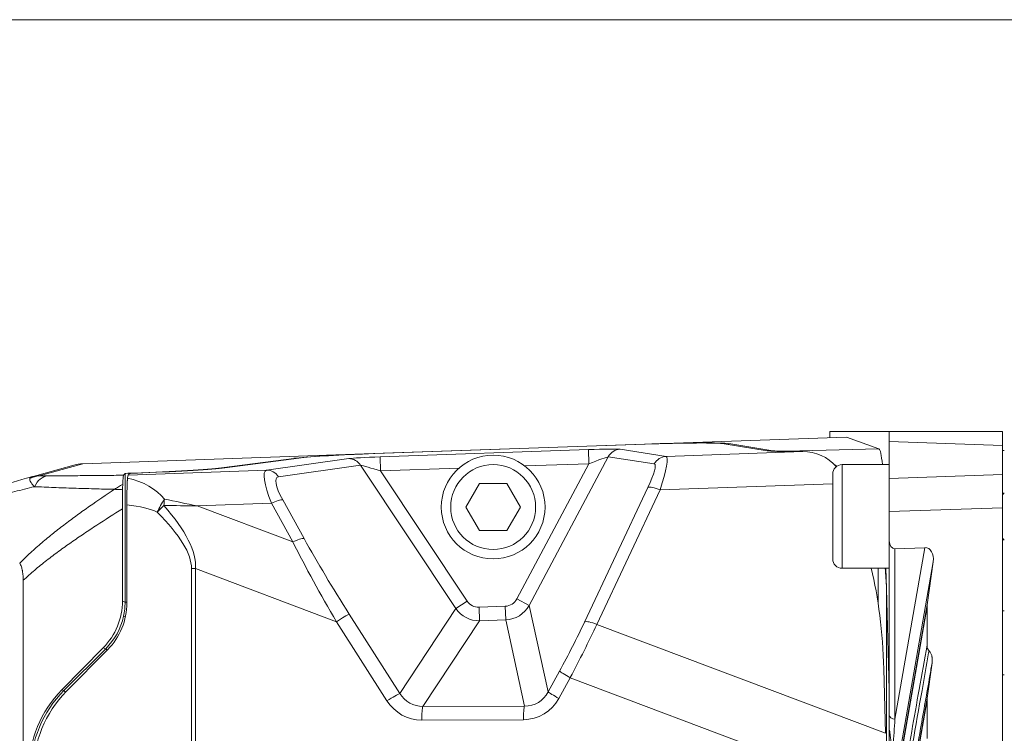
# Model space of a CAD drawing. Header units: millimetres. Extents: x 4 to 837, y 5 to 589.
# Tile 83 of 164: x 420 to 472, y 342 to 380. Entities that reach past the tile are written whole.
import ezdxf

# ---------------------------------------------------------------- set-up
doc = ezdxf.new("R2010")
doc.units = ezdxf.units.MM
doc.layers.add('1', color=7, linetype='Continuous', true_color=0xffffff)

msp = doc.modelspace()

# ---------------------------------------------------------------- linework, layer by layer
at = {"layer": '1', "color": 251, "linetype": 'Continuous', "lineweight": 18}
msp.add_line((506.845, 380.215), (359.947, 380.215), dxfattribs=at)
at = {"layer": '1', "color": 9, "linetype": 'Continuous', "lineweight": 18}
for p, q in [((465.795, 358.359), (462.645, 358.359)), ((462.645, 358.04), (462.645, 358.359)), ((465.795, 357.829), (465.795, 358.359)), ((465.795, 358.359), (471.795, 358.359)), ((471.795, 358.359), (471.795, 357.619)), ((438.453, 357.195), (452.851, 357.698)), ((438.525, 357.197), (452.816, 357.696)), ((463.52, 358.07), (452.851, 357.698)), ((457.05, 357.72), (459.324, 357.349)), ((457.283, 357.723), (459.521, 357.357)), ((465.248, 357.441), (463.52, 358.07)), ((465.795, 355.883), (465.795, 357.829)), ((471.795, 357.619), (471.795, 356.093)), ((438.453, 357.195), (423.037, 356.657)), ((460.768, 357.303), (461.206, 357.303)), ((420.28, 355.949), (422.567, 356.585)), ((423.032, 356.656), (423.037, 356.657)), ((434.224, 356.944), (430.384, 356.441)), ((430.572, 356.445), (434.485, 356.958)), ((425.198, 356.047), (425.278, 356.131)), ((425.497, 356.123), (425.435, 356.058)), ((471.795, 356.093), (471.795, 354.326)), ((465.795, 354.116), (465.795, 355.883)), ((425.14, 349.373), (425.14, 354.267)), ((425.372, 354.469), (425.372, 349.276)), ((465.795, 352.564), (465.795, 354.116)), ((471.795, 354.326), (471.795, 267.393)), ((465.795, 343.324), (465.795, 352.564)), ((467.687, 352.205), (466.095, 352.15)), ((468.126, 351.462), (467.804, 349.168)), ((465.618, 351.109), (465.648, 350.042)), ((419.877, 350.473), (419.877, 271.246)), ((465.906, 338.313), (467.804, 349.168)), ((467.798, 347.026), (467.798, 349.084)), ((421.926, 344.668), (424.125, 346.895)), ((424.357, 346.799), (422.159, 344.571)), ((465.502, 345.77), (465.594, 342.356)), ((467.804, 344.219), (468.068, 346.102)), ((466.776, 338.334), (467.804, 344.219)), ((467.798, 344.135), (467.798, 342.076)), ((465.795, 341.895), (465.795, 343.324))]:
    msp.add_line(p, q, dxfattribs=at)
at = {"layer": '1', "color": 9, "linetype": 'Continuous', "lineweight": 13}
for p, q in [((457.283, 357.723), (457.283, 357.682)), ((471.795, 357.619), (465.795, 357.829)), ((438.802, 357.023), (449.842, 357.408)), ((449.842, 357.408), (449.868, 356.659)), ((451.523, 357.424), (453.964, 357.047)), ((453.964, 357.047), (461.206, 357.303)), ((459.521, 357.329), (459.521, 357.357)), ((460.346, 357.316), (465.248, 357.441)), ((423.037, 356.657), (420.721, 356.013)), ((432.78, 356.318), (437.141, 356.928)), ((437.765, 356.576), (433.404, 355.966)), ((434.224, 356.923), (434.224, 356.944)), ((442.822, 348.971), (437.765, 356.576)), ((438.802, 357.023), (438.828, 356.274)), ((446.057, 349.491), (449.868, 356.659)), ((449.868, 356.659), (446.47, 356.541)), ((450.897, 357.021), (446.709, 349.145)), ((453.338, 356.645), (450.897, 357.021)), ((425.278, 349.315), (425.278, 356.131)), ((425.435, 356.058), (432.78, 356.318)), ((425.77, 356.165), (425.77, 356.152)), ((430.384, 356.441), (430.384, 356.423)), ((442.972, 356.418), (438.828, 356.274)), ((438.828, 356.274), (443.42, 349.369)), ((465.795, 355.883), (471.795, 356.093)), ((462.795, 355.589), (453.648, 355.267)), ((449.638, 348.261), (452.996, 355.394)), ((453.648, 355.267), (450.29, 348.133)), ((433.038, 354.558), (429.109, 354.419)), ((434.173, 352.507), (433.038, 354.558)), ((433.635, 354.736), (434.771, 352.686)), ((429.109, 354.419), (434.173, 352.507)), ((471.795, 354.326), (465.795, 354.116)), ((466.095, 343.112), (467.687, 352.205)), ((466.095, 352.15), (466.095, 343.112)), ((468.126, 351.462), (466.348, 341.308)), ((428.8, 270.621), (428.8, 351.097)), ((429.017, 351.097), (428.8, 351.097)), ((436.483, 348.279), (429.017, 351.097)), ((429.017, 351.097), (429.017, 270.621)), ((465.214, 349.189), (465.214, 351.108)), ((465.648, 350.042), (465.795, 344.668)), ((465.648, 350.042), (465.648, 271.677)), ((425.14, 349.373), (425.278, 349.315)), ((425.278, 349.315), (425.372, 349.315)), ((442.822, 348.971), (443.42, 349.369)), ((446.709, 349.145), (446.057, 349.491)), ((439.848, 344.474), (442.822, 348.971)), ((444.047, 349.049), (445.434, 349.097)), ((444.072, 348.325), (444.047, 349.049)), ((445.459, 348.373), (445.434, 349.097)), ((446.709, 349.145), (447.714, 344.551)), ((467.798, 349.084), (465.908, 338.271)), ((425.198, 348.569), (425.296, 348.548)), ((439.165, 344.077), (436.483, 348.279)), ((437.167, 348.676), (439.848, 344.474)), ((444.072, 348.325), (441.068, 343.782)), ((445.459, 348.373), (444.072, 348.325)), ((446.459, 343.803), (445.459, 348.373)), ((450.29, 348.133), (465.594, 342.356)), ((422.034, 344.623), (424.254, 346.842)), ((424.254, 346.842), (424.125, 346.895)), ((424.254, 346.842), (424.327, 346.768)), ((447.714, 344.551), (448.315, 345.655)), ((448.882, 345.308), (448.281, 344.204)), ((465.638, 338.983), (448.882, 345.308)), ((421.926, 344.668), (422.034, 344.623)), ((422.034, 344.623), (422.123, 344.534)), ((467.798, 344.135), (466.777, 338.293)), ((441.068, 343.782), (446.459, 343.803)), ((446.398, 343.079), (441.008, 343.058))]:
    msp.add_line(p, q, dxfattribs=at)
at = {"layer": '1', "color": 252, "linetype": 'Continuous', "lineweight": 18}
for p, q in [((471.795, 357.359), (471.895, 357.359)), ((471.795, 348.859), (471.895, 348.859))]:
    msp.add_line(p, q, dxfattribs=at)
at = {"layer": '1', "color": 27, "linetype": 'Continuous', "lineweight": 18}
for p, q in [((465.795, 356.609), (463.295, 356.609)), ((462.795, 351.609), (462.795, 356.109)), ((444.073, 355.609), (443.352, 354.359)), ((445.517, 355.609), (444.073, 355.609)), ((446.238, 354.359), (445.517, 355.609)), ((471.895, 355.109), (471.795, 355.009)), ((443.352, 354.359), (444.073, 353.109)), ((445.517, 353.109), (446.238, 354.359)), ((444.073, 353.109), (445.517, 353.109)), ((471.795, 352.709), (471.895, 352.609)), ((463.295, 351.109), (465.795, 351.109))]:
    msp.add_line(p, q, dxfattribs=at)
at = {"layer": '1', "color": 27, "linetype": 'Continuous', "lineweight": 13}
msp.add_line((463.295, 356.609), (463.295, 351.109), dxfattribs=at)
at = {"layer": '1', "color": 252, "linetype": 'Continuous', "lineweight": 13}
msp.add_line((471.795, 345.459), (471.895, 345.459), dxfattribs=at)
at = {"layer": '1', "color": 27, "linetype": 'Continuous', "lineweight": 18}
msp.add_circle((444.795, 354.359), 2.75, dxfattribs=at)
at = {"layer": '1', "color": 27, "linetype": 'Continuous', "lineweight": 13}
msp.add_circle((444.795, 354.359), 2.25, dxfattribs=at)
at = {"layer": '1', "color": 27, "linetype": 'Continuous', "lineweight": 18}
for centre, start, end in [((463.295, 356.109), 90, 180), ((463.295, 351.609), 180, 270)]:
    msp.add_arc(centre, 0.5, start, end, dxfattribs=at)
at = {"layer": '1', "color": 9, "linetype": 'Continuous', "lineweight": 18}
for centre, major_axis, ratio, start_param, end_param in [((452.816, 357.546), (4.3, 0.15), 0.034899, 0.173313, 1.569576), ((452.851, 357.54), (4.5, 0.157), 0.034899, 0.173313, 1.569576), ((438.453, 357.038), (4.5, 0.157), 0.034899, 1.569576, 2.791307), ((438.525, 357.047), (4.3, 0.15), 0.034899, 1.569576, 2.791307), ((464.445, 357.559), (5.2, 0.182), 0.034899, 3.314905, 3.925771), ((464.445, 357.559), (5, 0.175), 0.034899, 3.314905, 3.749913), ((461.12, 354.799), (1.471, 2.063), 0.964152, 6.063868, 6.885417), ((465.236, 354.441), (0.003, 3.001), 0.092856, 5.519704, 6.249444), ((423.102, 354.658), (2, 0), 1, 1.605703, 1.841742), ((460.013, 354.309), (4.27, 0.253), 0.700952, 0.747587, 0.795082), ((425.778, 356.148), (0.5, 0.017), 0.034899, 1.586292, 3.105466), ((425.438, 353.558), (0, 2.502), 0.034914, 0.036143, 0.361703), ((426.297, 356.15), (0.8, 0.028), 0.034899, 1.671526, 3.105466), ((425.686, 356.337), (5, 0.175), 0.034899, 4.727885, 5.932899), ((425.686, 356.337), (5.2, 0.182), 0.034899, 4.813118, 5.932899), ((466.095, 352.574), (0.015, 0.424), 0.706247, 1.620082, 3.190878), ((467.625, 351.496), (0.147, 0.702), 0.696643, 4.80855, 6.453082), ((462.514, 344.915), (0, -9.813), 0.305731, 1.658063, 2.253984), ((464.153, 348.244), (0.44, 5.094), 0.281545, 5.09714, 5.333785), ((421.67, 349.361), (0.63, 3.444), 0.99062, 4.11013, 4.895023), ((421.903, 349.264), (0.63, 3.444), 0.99062, 4.11013, 4.895023), ((468.105, 349.148), (0.088, 0.423), 0.693559, 1.666561, 1.863397), ((426.134, 340.441), (1.08, 5.904), 0.99062, 0.968537, 1.753431), ((426.367, 340.344), (1.08, 5.904), 0.99062, 0.968537, 1.753431), ((468.105, 344.198), (0.088, 0.423), 0.693559, 1.666561, 1.863397)]:
    msp.add_ellipse(centre, major_axis=major_axis, ratio=ratio, start_param=start_param, end_param=end_param, dxfattribs=at)
at = {"layer": '1', "color": 9, "linetype": 'Continuous', "lineweight": 13}
for centre, major_axis, ratio, start_param, end_param in [((449.814, 357.355), (1.731, 0.061), 0.030233, 0.157058, 1.553322), ((451.55, 356.675), (0.114, 0.741), 0.983008, 0.191286, 1.240602), ((438.836, 356.972), (1.761, 0.061), 0.029726, 1.58912, 2.865638), ((437.167, 356.178), (-0.104, 0.743), 0.947853, 5.139714, 6.173462), ((438.862, 356.222), (1.136, -0.356), 0.032539, 1.610954, 2.887472), ((449.84, 356.606), (1.069, 0.414), 0.034508, 0.134597, 1.53086), ((452.379, 354.861), (0.975, 1.778), 0.151314, 5.098676, 6.338048), ((453.99, 356.298), (0.114, 0.741), 0.983008, 0.191286, 1.240602), ((453.031, 354.514), (0.938, 2.531), 0.124782, 5.060154, 6.299526), ((433.969, 353.86), (1.221, -2.447), 0.20622, 3.082841, 4.322213), ((432.806, 355.569), (-0.104, 0.743), 0.947853, 5.139714, 6.173462), ((420.774, 354.515), (-0.046, -1.499), 0.88294, 3.215997, 3.603603), ((421.223, 354.514), (-0.01, 1.5), 0.633083, 0.0451, 0.900403), ((424.187, 353.514), (3.602, 0.172), 0.693136, 0.460322, 1.192217), ((434.567, 354.257), (1.231, -1.683), 0.25173, 3.007303, 4.246675), ((453.648, 355.047), (0.679, -0.319), 0.266611, 1.695626, 2.960434), ((427.371, 354.087), (0.673, 1.341), 0.232878, 1.149993, 1.68719), ((427.371, 354.087), (0.087, 1.497), 0.037614, 1.093618, 1.33391), ((433.038, 354.338), (0.656, 0.363), 0.258385, 0.30495, 1.428694), ((423.799, 353.514), (3.588, 0.137), 0.278524, 0.468187, 1.106136), ((427.371, 354.087), (1.063, 1.058), 0.185774, 1.419619, 1.755243), ((372.706, 372.641), (56.009, -22.011), 0.140612, 0.055204, 0.310448), ((373.094, 372.641), (55.804, -22.098), 0.165852, 0.056227, 0.31147), ((434.173, 352.288), (0.656, 0.363), 0.258385, 0.30495, 1.428694), ((440.517, 347.189), (8.664, -13.673), 0.177711, 4.203385, 4.52095), ((441.115, 347.586), (8.925, -12.971), 0.17075, 4.194303, 4.511868), ((444.057, 349.826), (-0.435, -0.659), 0.949906, 5.901528, 6.878231), ((445.397, 349.873), (-0.166, 0.759), 0.96485, 2.967282, 3.990561), ((444.057, 349.826), (0.828, 1.253), 0.998681, 2.759935, 3.736639), ((445.397, 349.873), (0.321, -1.466), 0.99936, 6.108874, 7.132153), ((421.775, 349.317), (3.237, -1.341), 0.999083, 5.890739, 6.460917), ((436.569, 348.279), (0.632, 0.403), 0.061968, 0.294862, 1.667596), ((446.917, 346.583), (4.437, 8.209), 0.179133, 4.69613, 5.013695), ((450.29, 347.914), (0.679, -0.319), 0.266611, 1.695626, 2.960434), ((447.569, 346.237), (4.694, 8.915), 0.158202, 4.691546, 5.00911), ((448.968, 345.308), (-0.659, 0.359), 0.055088, 0.174801, 1.469922), ((426.281, 340.38), (5.547, -2.297), 0.999405, 2.749146, 3.534039), ((446.374, 345.41), (0.725, -1.464), 0.912907, 5.842309, 6.865588), ((448.367, 344.204), (-0.659, 0.359), 0.055088, 0.174801, 1.469922), ((439.251, 344.077), (0.632, 0.403), 0.061968, 0.294862, 1.667596), ((441.037, 345.389), (0.464, 2.288), 0.957638, 2.360525, 3.337228), ((441.123, 345.389), (0.49, 1.542), 0.920728, 2.461031, 3.437734), ((446.288, 345.41), (1.166, -2.051), 0.949146, 5.792053, 6.815332), ((441.094, 343.058), (-0.003, 0.75), 0.114651, 0.263578, 1.57034), ((446.484, 343.079), (-0.003, 0.75), 0.114651, 0.263578, 1.57034), ((466.095, 343.324), (0.3, 0), 0.707107, 3.141593, 4.712389), ((466.095, 342.759), (0.297, 4.591), 0.004973, 1.494033, 1.80351)]:
    msp.add_ellipse(centre, major_axis=major_axis, ratio=ratio, start_param=start_param, end_param=end_param, dxfattribs=at)
at = {"layer": '1', "color": 9, "linetype": 'Continuous', "lineweight": 18}
for points in [[(460.49, 357.311), (460.441, 357.314), (460.392, 357.316), (460.346, 357.316)], [(418.395, 355.426), (419.021, 355.6), (419.65, 355.774), (420.28, 355.949)]]:
    msp.add_open_spline(points, degree=3, dxfattribs=at)
at = {"layer": '1', "color": 9, "linetype": 'Continuous', "lineweight": 13}
for points, knots in [([(421.17, 356.012), (421.495, 356.014), (421.823, 356.017), (422.486, 356.022), (422.82, 356.025), (423.493, 356.031), (423.832, 356.034), (424.512, 356.04), (424.854, 356.044), (425.198, 356.047)], [0, 0, 0, 0, 0.25, 0.25, 0.5, 0.5, 0.75, 0.75, 1, 1, 1, 1]), ([(420.473, 355.441), (420.43, 355.485), (420.391, 355.527), (420.325, 355.608), (420.296, 355.647), (420.269, 355.693), (420.263, 355.703), (420.254, 355.721), (420.241, 355.747), (420.232, 355.772), (420.225, 355.797), (420.223, 355.804), (420.221, 355.82), (420.22, 355.827), (420.22, 355.849), (420.221, 355.863), (420.225, 355.875)], [0, 0, 0, 0, 0.25, 0.25, 0.5, 0.5, 0.5625, 0.5625, 0.625, 0.75, 0.75, 0.8125, 0.8125, 0.875, 0.875, 1, 1, 1, 1]), ([(420.225, 355.875), (420.231, 355.897), (420.239, 355.914), (420.253, 355.932), (420.26, 355.94), (420.268, 355.945), (420.274, 355.947), (420.277, 355.949), (420.28, 355.949)], [0, 0, 0, 0, 0.5, 0.5, 0.75, 0.875, 0.875, 1, 1, 1, 1]), ([(420.28, 355.949), (420.297, 355.954), (420.316, 355.959), (420.352, 355.968), (420.406, 355.98), (420.461, 355.99), (420.572, 356.006), (420.646, 356.012), (420.721, 356.013)], [0, 0, 0, 0, 0.125, 0.125, 0.25, 0.5, 0.5, 1, 1, 1, 1]), ([(420.721, 356.013), (420.734, 356.013), (420.749, 356.013), (420.78, 356.012), (420.797, 356.012), (420.832, 356.012), (420.85, 356.012), (420.887, 356.011), (420.906, 356.011), (420.964, 356.011), (421.004, 356.012), (421.086, 356.012), (421.128, 356.012), (421.17, 356.012)], [0, 0, 0, 0, 0.125, 0.125, 0.25, 0.25, 0.375, 0.375, 0.5, 0.5, 0.75, 0.75, 1, 1, 1, 1]), ([(424.714, 355.301), (424.784, 355.347), (424.857, 355.393), (425.004, 355.48), (425.078, 355.522), (425.154, 355.562)], [0, 0, 0, 0, 0.5, 0.5, 1, 1, 1, 1]), ([(420.473, 355.441), (420.125, 355.353), (419.778, 355.266), (419.085, 355.092), (418.74, 355.007), (418.395, 354.922)], [0, 0, 0, 0, 0.5, 0.5, 1, 1, 1, 1]), ([(419.69, 351.383), (419.784, 351.478), (419.879, 351.572), (420.072, 351.758), (420.169, 351.849), (420.464, 352.12), (420.664, 352.296), (421.069, 352.641), (421.274, 352.81), (421.69, 353.142), (421.9, 353.305), (422.323, 353.627), (422.536, 353.785), (422.966, 354.098), (423.182, 354.252), (423.833, 354.71), (424.272, 355.008), (424.714, 355.301)], [0, 0, 0, 0, 0.0625, 0.0625, 0.125, 0.125, 0.25, 0.25, 0.375, 0.375, 0.5, 0.5, 0.625, 0.625, 0.75, 0.75, 1, 1, 1, 1]), ([(424.714, 355.301), (424.35, 355.309), (423.987, 355.318), (423.267, 355.338), (422.91, 355.349), (422.2, 355.372), (421.849, 355.384), (421.154, 355.411), (420.811, 355.426), (420.473, 355.441)], [0, 0, 0, 0, 0.25, 0.25, 0.5, 0.5, 0.75, 0.75, 1, 1, 1, 1]), ([(425.147, 355.279), (425.073, 355.284), (425, 355.289), (424.855, 355.297), (424.784, 355.299), (424.714, 355.301)], [0, 0, 0, 0, 0.5, 0.5, 1, 1, 1, 1]), ([(425.14, 354.267), (424.681, 353.981), (424.225, 353.691), (423.546, 353.248), (423.321, 353.099), (422.872, 352.796), (422.649, 352.643), (422.206, 352.333), (421.986, 352.176), (421.549, 351.855), (421.333, 351.692), (421.013, 351.443), (420.906, 351.358), (420.695, 351.188), (420.591, 351.101), (420.279, 350.839), (420.076, 350.659), (419.877, 350.473)], [0, 0, 0, 0, 0.25, 0.25, 0.375, 0.375, 0.5, 0.5, 0.625, 0.625, 0.75, 0.75, 0.8125, 0.8125, 0.875, 0.875, 1, 1, 1, 1]), ([(466.387, 339.102), (466.453, 339.474), (466.52, 339.847), (466.851, 341.708), (467.116, 343.198), (467.521, 345.467), (467.659, 346.246), (467.798, 347.026)], [0, 0, 0, 0, 0.14097, 0.14097, 0.704852, 0.704852, 1, 1, 1, 1]), ([(467.903, 346.731), (467.878, 346.592), (467.853, 346.452), (467.73, 345.754), (467.631, 345.195), (467.196, 342.736), (466.859, 340.836), (466.523, 338.936)], [0, 0, 0, 0, 0.053763, 0.053763, 0.268815, 0.268815, 1, 1, 1, 1]), ([(468.068, 346.102), (468.028, 345.869), (467.987, 345.636), (467.782, 344.471), (467.619, 343.538), (467.221, 341.268), (466.986, 339.929), (466.751, 338.591)], [0, 0, 0, 0, 0.093073, 0.093073, 0.465363, 0.465363, 1, 1, 1, 1])]:
    msp.add_open_spline(points, degree=3, knots=knots, dxfattribs=at)
at = {"layer": '1', "color": 9, "linetype": 'Continuous', "lineweight": 18}
for points, knots in [([(425.198, 356.047), (425.194, 356.043), (425.19, 356.03), (425.182, 355.986), (425.178, 355.956), (425.174, 355.905), (425.173, 355.894), (425.171, 355.872), (425.17, 355.86), (425.167, 355.822), (425.165, 355.795), (425.162, 355.737), (425.16, 355.705), (425.157, 355.637), (425.156, 355.601), (425.154, 355.562)], [0, 0, 0, 0, 0.25, 0.25, 0.5, 0.5, 0.5625, 0.5625, 0.625, 0.625, 0.75, 0.75, 0.875, 0.875, 1, 1, 1, 1]), ([(425.154, 355.562), (425.153, 355.522), (425.151, 355.478), (425.149, 355.383), (425.148, 355.333), (425.147, 355.279)], [0, 0, 0, 0, 0.5, 0.5, 1, 1, 1, 1]), ([(425.372, 354.469), (425.372, 354.547), (425.372, 354.624), (425.373, 354.776), (425.374, 354.851), (425.375, 354.943), (425.375, 354.962), (425.376, 354.998), (425.376, 355.053), (425.377, 355.105), (425.379, 355.209), (425.38, 355.275), (425.382, 355.354), (425.383, 355.37), (425.384, 355.4), (425.384, 355.416), (425.385, 355.461), (425.386, 355.49), (425.389, 355.573), (425.391, 355.625), (425.394, 355.695), (425.395, 355.718), (425.397, 355.75), (425.398, 355.76), (425.399, 355.781), (425.399, 355.79), (425.402, 355.838), (425.405, 355.871), (425.407, 355.898)], [0, 0, 0, 0, 0.125, 0.125, 0.25, 0.25, 0.28125, 0.28125, 0.3125, 0.375, 0.375, 0.5, 0.5, 0.53125, 0.53125, 0.5625, 0.5625, 0.625, 0.625, 0.75, 0.75, 0.8125, 0.8125, 0.84375, 0.84375, 0.875, 0.875, 1, 1, 1, 1]), ([(425.147, 355.279), (425.146, 355.2), (425.145, 355.12), (425.143, 354.956), (425.142, 354.872), (425.141, 354.766), (425.141, 354.744), (425.141, 354.701), (425.141, 354.68), (425.14, 354.615), (425.14, 354.572), (425.14, 354.441), (425.14, 354.354), (425.14, 354.267)], [0, 0, 0, 0, 0.25, 0.25, 0.5, 0.5, 0.5625, 0.5625, 0.625, 0.625, 0.75, 0.75, 1, 1, 1, 1]), ([(419.877, 350.473), (419.877, 350.555), (419.875, 350.637), (419.862, 350.799), (419.852, 350.879), (419.834, 350.977), (419.83, 350.997), (419.822, 351.036), (419.817, 351.055), (419.802, 351.112), (419.791, 351.149), (419.755, 351.257), (419.726, 351.323), (419.69, 351.383)], [0, 0, 0, 0, 0.25, 0.25, 0.5, 0.5, 0.5625, 0.5625, 0.625, 0.625, 0.75, 0.75, 1, 1, 1, 1]), ([(467.798, 347.026), (467.798, 346.999), (467.8, 346.972), (467.808, 346.92), (467.814, 346.894), (467.826, 346.856), (467.831, 346.843), (467.842, 346.819), (467.848, 346.807), (467.861, 346.784), (467.868, 346.773), (467.885, 346.751), (467.893, 346.741), (467.903, 346.731)], [0, 0, 0, 0, 0.25, 0.25, 0.5, 0.5, 0.625, 0.625, 0.75, 0.75, 0.875, 0.875, 1, 1, 1, 1]), ([(467.903, 346.731), (467.913, 346.722), (467.923, 346.711), (467.941, 346.689), (467.949, 346.678), (467.974, 346.644), (467.988, 346.62), (468.013, 346.569), (468.024, 346.543), (468.043, 346.491), (468.05, 346.464), (468.06, 346.423), (468.062, 346.409), (468.067, 346.381), (468.069, 346.367), (468.075, 346.325), (468.077, 346.297), (468.079, 346.214), (468.076, 346.158), (468.068, 346.102)], [0, 0, 0, 0, 0.0625, 0.0625, 0.125, 0.125, 0.25, 0.25, 0.375, 0.375, 0.5, 0.5, 0.5625, 0.5625, 0.625, 0.625, 0.75, 0.75, 1, 1, 1, 1])]:
    msp.add_open_spline(points, degree=3, knots=knots, dxfattribs=at)
at = {"layer": '1', "color": 9, "linetype": 'Continuous', "lineweight": 13}
for points in [[(427.361, 354.778), (427.944, 354.663), (428.526, 354.543), (429.109, 354.419)], [(429.109, 354.419), (428.518, 354.429), (427.928, 354.437), (427.337, 354.442)], [(425.198, 348.569), (425.225, 348.692), (425.265, 348.939), (425.278, 349.189), (425.278, 349.315)]]:
    msp.add_open_spline(points, degree=3, dxfattribs=at)
at = {"layer": '1', "color": 252, "linetype": 'Continuous', "lineweight": 18}
msp.add_open_spline([(465.901, 341.647), (465.898, 341.692), (465.895, 341.737), (465.879, 341.934), (465.864, 342.085), (465.834, 342.328), (465.821, 342.422), (465.807, 342.515)], degree=3, knots=[0, 0, 0, 0, 0.154714, 0.154714, 0.676294, 0.676294, 1, 1, 1, 1], dxfattribs=at)

doc.saveas('drawing.dxf')
